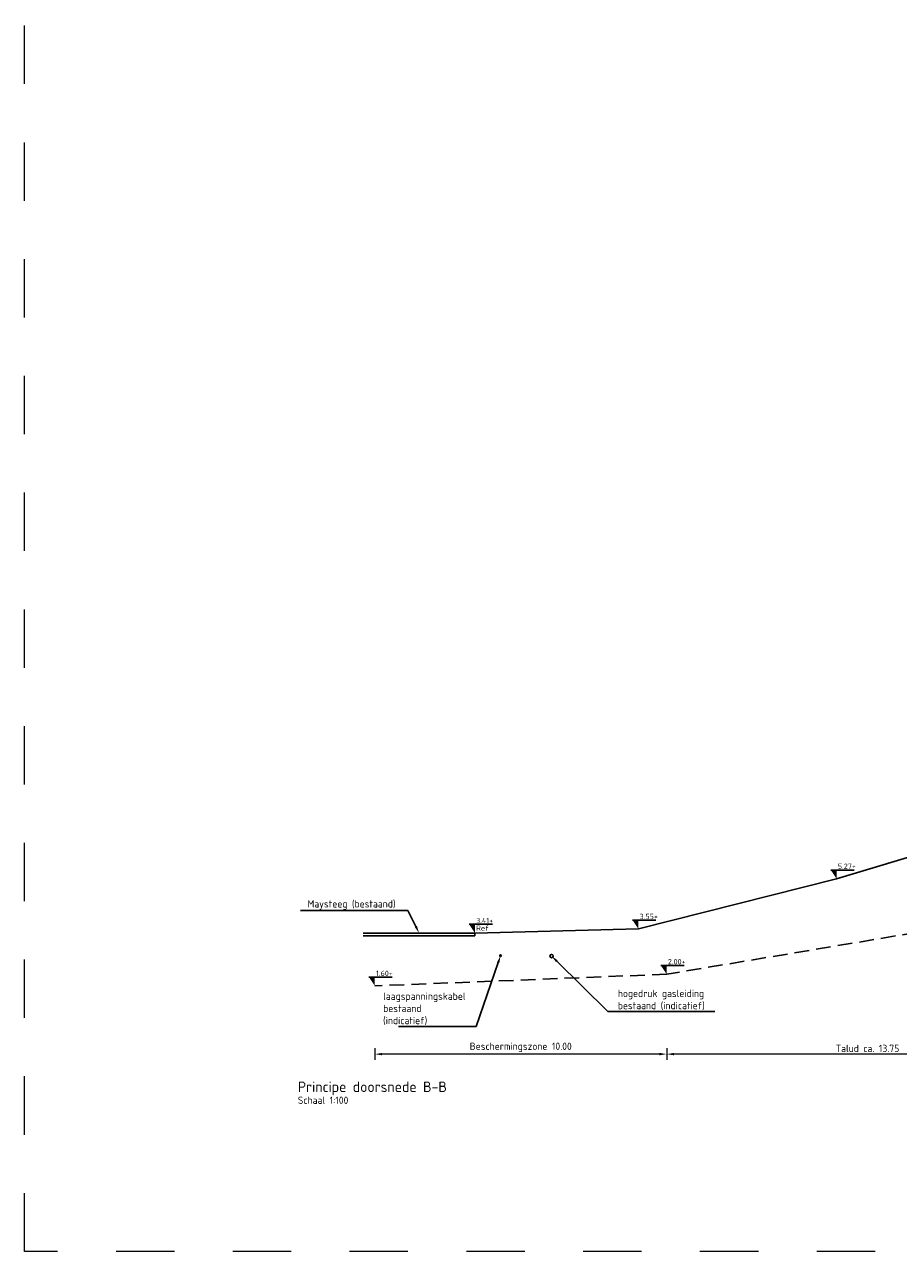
# Model space of a CAD drawing. Header units: metres. Extents: x 146966 to 148695, y 409998 to 410959.
# Tile 10 of 26: x 148093 to 148123, y 410477 to 410519. Entities that reach past the tile are written whole.
import ezdxf
from ezdxf import colors
from ezdxf.entities.mleader import LeaderData, LeaderLine
from ezdxf.lldxf.tags import DXFTag
from ezdxf.math import Vec2, Vec3

# ---------------------------------------------------------------- set-up
doc = ezdxf.new("R2010")
doc.units = ezdxf.units.M
doc.header["$PDMODE"] = 35
doc.linetypes.add('DASHED', pattern=[0.75, 0.5, -0.25])
doc.linetypes.add('XX-HIDDEN', pattern=[4, 2, -2])
doc.layers.get('0').update_dxf_attribs({"color": 151})
doc.layers.get('Defpoints').update_dxf_attribs({"color": 171})
for name, color, linetype, lineweight in [('B-WE-KL-ET_LS-GD', 190, 'KL-LS-N', 25), ('B-WE-KL-GAS_HD-GD', 30, 'KL-GAS-HD-N', 25), ('B-WE-OG-ZONE-G', 7, 'XX-HIDDEN', 18), ('N-WE-GW-WATERGANG-GD', 90, 'Continuous', 25), ('N-WE-RI-GWA_PUTDEKSELHOOGTE-T25', 7, 'Continuous', 25), ('X-XX-AL-DETAIL1-GD', 7, 'Continuous', 25), ('X-XX-AL-M', 7, 'Continuous', 18), ('X-XX-AL-PEILMAAT-SD', 7, 'Continuous', 25), ('X-XX-AL-T25', 7, 'Continuous', 25)]:
    doc.layers.add(name, color=color, linetype=linetype, lineweight=lineweight)
doc.styles.add('NLCS-ISO', font='NLCS-ISO.TTF')
doc.styles.add('NLCS-ISO-M100-T25', font='NLCS-ISO.TTF', dxfattribs={"height": 0.25})
doc.styles.get("Standard").update_dxf_attribs({"font": 'iv-font.shx'})
tags = doc.linetypes.add('KL-GAS-HD-N', pattern='A,4,-1,[69,NLCS.SHX,S=0.5,R=0,X=0,Y=0],-1,4,-1,["H",Standard,S=1,R=0,X=0,Y=-0.5],-2', length=13).pattern_tags.tags
tags[18] = DXFTag(74, 10)
tags = doc.linetypes.add('KL-LS-N', pattern='A,4,-1,[103,NLCS.SHX,S=0.75,R=0,X=0,Y=0],-1,4,-1,["L",Standard,S=1,R=0,X=0,Y=-0.5],-2', length=13).pattern_tags.tags
tags[18] = DXFTag(74, 10)
doc.dimstyles.new('NLCS-M100-T25-PIJL_L2_H1', dxfattribs={"dimscale": 0.1, "dimtxt": 2.5, "dimasz": 2.5, "dimexe": 2, "dimexo": 2, "dimgap": 0.7, "dimtad": 1, "dimzin": 0, "dimdsep": 46, "dimtxsty": 'NLCS-ISO-M100-T25', "dimcen": 0, "dimdle": 2, "dimclrd": 256, "dimclre": 256, "dimclrt": 256, "dimadec": 1, "dimazin": 0, "dimtfac": 1, "dimtdec": 3, "dimtofl": 0, "dimtmove": 0, "dimatfit": 3, "dimfxl": 2, "dimfxlon": 1, "dimtfillclr": 256, "dimtolj": 1, "dimtzin": 0, "dimlwd": -1, "dimlwe": -1, "dimarcsym": 0})

# ---------------------------------------------------------------- blocks, each defined once
blk = doc.blocks.new('SAL-PEILMAAT_INFRACAD_R01-SOD')
blk.add_line((-2, 3), (6, 3))
blk.add_solid([(-2, 3), (0, 3), (0, 0)])
at = {"style": 'NLCS-ISO'}
for tag, p in [('...', (0.4, 3.4)), ('REF', (0.4, 0.8))]:
    blk.add_attdef(tag, p, '', height=1.8, dxfattribs=at)
blk = doc.blocks.new('SAL-PEILMAAT_INFRACAD_H01-SOD')
blk.add_line((-2, 3), (6, 3))
blk.add_solid([(-2, 3), (0, 3), (0, 0)])
at = {"style": 'NLCS-ISO'}
blk.add_attdef('...', (0.4, 3.4), '', height=1.8, dxfattribs=at)
blk = doc.blocks.new('*D45')
at = {"layer": 'Defpoints', "color": 0, "transparency": 16777216}
for p in [(148128.746, 410488.397), (148114.996, 410486.097), (148114.996, 410483.36)]:
    blk.add_point(p, dxfattribs=at)
at = {"layer": 'X-XX-AL-M', "transparency": 16777216}
for p, q in [((148114.996, 410483.56), (148114.996, 410483.16)), ((148128.496, 410483.36), (148115.246, 410483.36)), ((148128.746, 410483.56), (148128.746, 410483.16))]:
    blk.add_line(p, q, dxfattribs=at)
for points in [[(148115.246, 410483.401), (148115.246, 410483.318), (148114.996, 410483.36)], [(148128.496, 410483.401), (148128.496, 410483.318), (148128.746, 410483.36)]]:
    blk.add_solid(points, dxfattribs=at)
at = {"layer": 'X-XX-AL-M', "transparency": 16777216, "insert": (148121.871, 410483.555), "char_height": 0.25, "attachment_point": 5, "style": 'NLCS-ISO-M100-T25'}
blk.add_mtext('\\A1;Talud ca. 13.75', dxfattribs=at)
blk = doc.blocks.new('*D46')
at = {"layer": 'Defpoints', "color": 0, "transparency": 16777216}
for p in [(148114.996, 410486.097), (148104.996, 410485.697), (148104.996, 410483.36)]:
    blk.add_point(p, dxfattribs=at)
at = {"layer": 'X-XX-AL-M', "transparency": 16777216}
for p, q in [((148104.996, 410483.56), (148104.996, 410483.16)), ((148114.746, 410483.36), (148105.246, 410483.36)), ((148114.996, 410483.56), (148114.996, 410483.16))]:
    blk.add_line(p, q, dxfattribs=at)
for points in [[(148105.246, 410483.401), (148105.246, 410483.318), (148104.996, 410483.36)], [(148114.746, 410483.401), (148114.746, 410483.318), (148114.996, 410483.36)]]:
    blk.add_solid(points, dxfattribs=at)
at = {"layer": 'X-XX-AL-M', "transparency": 16777216, "insert": (148109.996, 410483.592), "char_height": 0.25, "attachment_point": 5, "style": 'NLCS-ISO-M100-T25'}
blk.add_mtext('\\A1;Beschermingszone 10.00', dxfattribs=at)

msp = doc.modelspace()

# ---------------------------------------------------------------- linework, layer by layer
at = {"color": 1, "linetype": 'DASHED', "true_color": 0xff0000}
msp.add_lwpolyline([(148155.496, 410485.697), (148145.496, 410486.097), (148131.746, 410488.397), (148128.746, 410488.397), (148114.996, 410486.097), (148104.996, 410485.697)], dxfattribs=at)
at = {"layer": 'B-WE-KL-ET_LS-GD'}
msp.add_circle((148109.304, 410486.731), 0.029, dxfattribs=at)
at = {"layer": 'B-WE-KL-GAS_HD-GD'}
msp.add_circle((148111.054, 410486.718), 0.0577, dxfattribs=at)
at = {"layer": 'B-WE-OG-ZONE-G'}
msp.add_lwpolyline([(148093, 410560.672), (148198.134, 410560.672), (148198.134, 410476.599), (148093, 410476.599)], close=True, dxfattribs=at)
at = {"layer": 'N-WE-GW-WATERGANG-GD'}
for points in [[(148104.602, 410487.507), (148108.426, 410487.507)], [(148104.602, 410487.407), (148108.426, 410487.407)], [(148108.426, 410487.507), (148108.426, 410487.407)]]:
    msp.add_lwpolyline(points, dxfattribs=at)
at = {"layer": 'X-XX-AL-DETAIL1-GD', "ltscale": 0.1}
msp.add_lwpolyline([(148108.426, 410487.507), (148114.026, 410487.647), (148120.816, 410489.367), (148127.616, 410491.407)], dxfattribs=at)

# ---------------------------------------------------------------- block references
at = {"layer": 'X-XX-AL-PEILMAAT-SD', "xscale": 0.1, "yscale": 0.1, "zscale": 0.1}
for name, p, values in [('SAL-PEILMAAT_INFRACAD_H01-SOD', (148120.816, 410489.367), {'...': '5.27+'}), ('SAL-PEILMAAT_INFRACAD_R01-SOD', (148108.426, 410487.507), {'...': '3.41+', 'REF': 'Ref'}), ('SAL-PEILMAAT_INFRACAD_H01-SOD', (148114.026, 410487.647), {'...': '3.55+'}), ('SAL-PEILMAAT_INFRACAD_H01-SOD', (148114.996, 410486.097), {'...': '2.00+'}), ('SAL-PEILMAAT_INFRACAD_H01-SOD', (148104.996, 410485.697), {'...': '1.60+'})]:
    msp.add_blockref(name, p, dxfattribs=at).add_auto_attribs(values)

# ---------------------------------------------------------------- texts
at = {"layer": 'X-XX-AL-T25', "attachment_point": 1, "rotation": 359.9946, "style": 'NLCS-ISO-M100-T25'}
for s, insert, char_height, width in [('Principe doorsnede B-B', (148102.361, 410482.421), 0.36, 5.23484), ('Schaal 1:100', (148102.361, 410481.905), 0.25, 3.82512)]:
    msp.add_mtext(s, dxfattribs=dict(at, insert=insert, char_height=char_height, width=width))

# ---------------------------------------------------------------- dimensions: what is measured, and where the dimension line sits
at = {"layer": 'X-XX-AL-M'}
for base, p1, p2, text, picture, middle in [((148114.996, 410483.36), (148128.746, 410488.397), (148114.996, 410486.097), 'Talud ca. <>', '*D45', (148121.871, 410483.555)), ((148104.996, 410483.36), (148114.996, 410486.097), (148104.996, 410485.697), 'Beschermingszone <>', '*D46', (148109.996, 410483.592))]:
    dim = msp.add_linear_dim(base=base, p1=p1, p2=p2, text=text, dimstyle='NLCS-M100-T25-PIJL_L2_H1', override={"dimtmove": 1}, dxfattribs=at)
    dim.commit()
    dim.dimension.update_dxf_attribs({"geometry": picture, "text_midpoint": middle})

# ---------------------------------------------------------------- leaders
at = {"layer": 'N-WE-RI-GWA_PUTDEKSELHOOGTE-T25'}
ml = msp.add_multileader_mtext('Standard', dxfattribs=at)
ml.set_content('Maysteeg (bestaand)', color=256, style='NLCS-ISO-M100-T25')
ml.set_leader_properties(color=256, linetype='ByLayer', lineweight=-1)
ml.build(insert=Vec2(0, 0))
ml.multileader.update_dxf_attribs({"text_left_attachment_type": 5, "text_right_attachment_type": 5, "dogleg_length": 0.25, "arrow_head_size": 0.25})
ctx = ml.context
ctx.base_point, ctx.char_height, ctx.arrow_head_size, ctx.landing_gap_size, ctx.plane_origin = Vec3(148102.602, 410488.283), 0.25, 0.25, 0.09, Vec3(148106.514, 410487.507)
ctx.left_attachment, ctx.right_attachment = 5, 5
notes = []
notes.append((ctx, [(0, (1, 1, 0), (148106.132, 410488.283), (-1, 0), 0.25, [(0, [(148106.514, 410487.507)], 0, [])])]))
ctx.mtext.insert, ctx.mtext.flow_direction = Vec3(148102.692, 410488.633), 5
ml = msp.add_multileader_mtext('Standard', dxfattribs=at)
ml.set_content('laagspanningskabel\\Pbestaand (indicatief)', color=256, style='NLCS-ISO-M100-T25')
ml.set_leader_properties(color=256, linetype='ByLayer', lineweight=-1)
ml.build(insert=Vec2(0, 0))
ml.multileader.update_dxf_attribs({"text_left_attachment_type": 5, "text_right_attachment_type": 5, "dogleg_length": 0.25, "arrow_head_size": 0.25})
ctx = ml.context
ctx.base_point, ctx.char_height, ctx.arrow_head_size, ctx.landing_gap_size, ctx.plane_origin = Vec3(148105.191, 410484.311), 0.25, 0.25, 0.09, Vec3(148109.574, 410483.722)
ctx.left_attachment, ctx.right_attachment = 5, 5
notes.append((ctx, [(0, (1, 1, 0), (148108.471, 410484.311), (-1, 0), 0.25, [(0, [(148109.304, 410486.731)], 0, [])])]))
ctx.mtext.insert, ctx.mtext.width, ctx.mtext.flow_direction = Vec3(148105.281, 410485.469), 2.3, 5
ml = msp.add_multileader_mtext('Standard', dxfattribs=at)
ml.set_content('hogedruk gasleiding\\Pbestaand (indicatief)', color=256, style='NLCS-ISO-M100-T25')
ml.set_leader_properties(color=256, linetype='ByLayer', lineweight=-1)
ml.build(insert=Vec2(0, 0))
ml.multileader.update_dxf_attribs({"text_left_attachment_type": 5, "text_right_attachment_type": 5, "dogleg_length": 0.25, "arrow_head_size": 0.25})
ctx = ml.context
ctx.base_point, ctx.char_height, ctx.arrow_head_size, ctx.landing_gap_size, ctx.plane_origin = Vec3(148113.229, 410484.824), 0.25, 0.25, 0.09, Vec3(148111.323, 410483.709)
ctx.left_attachment, ctx.right_attachment = 5, 5
notes.append((ctx, [(1, (1, 1, 0), (148112.979, 410484.824), (1, 0), 0.25, [(0, [(148111.054, 410486.718)], 0, [])])]))
ctx.mtext.insert, ctx.mtext.defined_height, ctx.mtext.flow_direction = Vec3(148113.319, 410485.565), 0.982, 5
for ctx, leaders in notes:
    for number, flags, end, landing, length, lines in leaders:
        leader = LeaderData()
        leader.index, (leader.has_last_leader_line, leader.has_dogleg_vector, leader.attachment_direction) = number, flags
        leader.last_leader_point, leader.dogleg_vector, leader.dogleg_length = Vec3(end), Vec3(landing), length
        for number, points, colour, breaks in lines:
            line = LeaderLine()
            line.index, line.vertices, line.color, line.breaks = number, Vec3.list(points), colors.encode_raw_color(colour), breaks
            leader.lines.append(line)
        ctx.leaders.append(leader)

doc.saveas('drawing.dxf')
